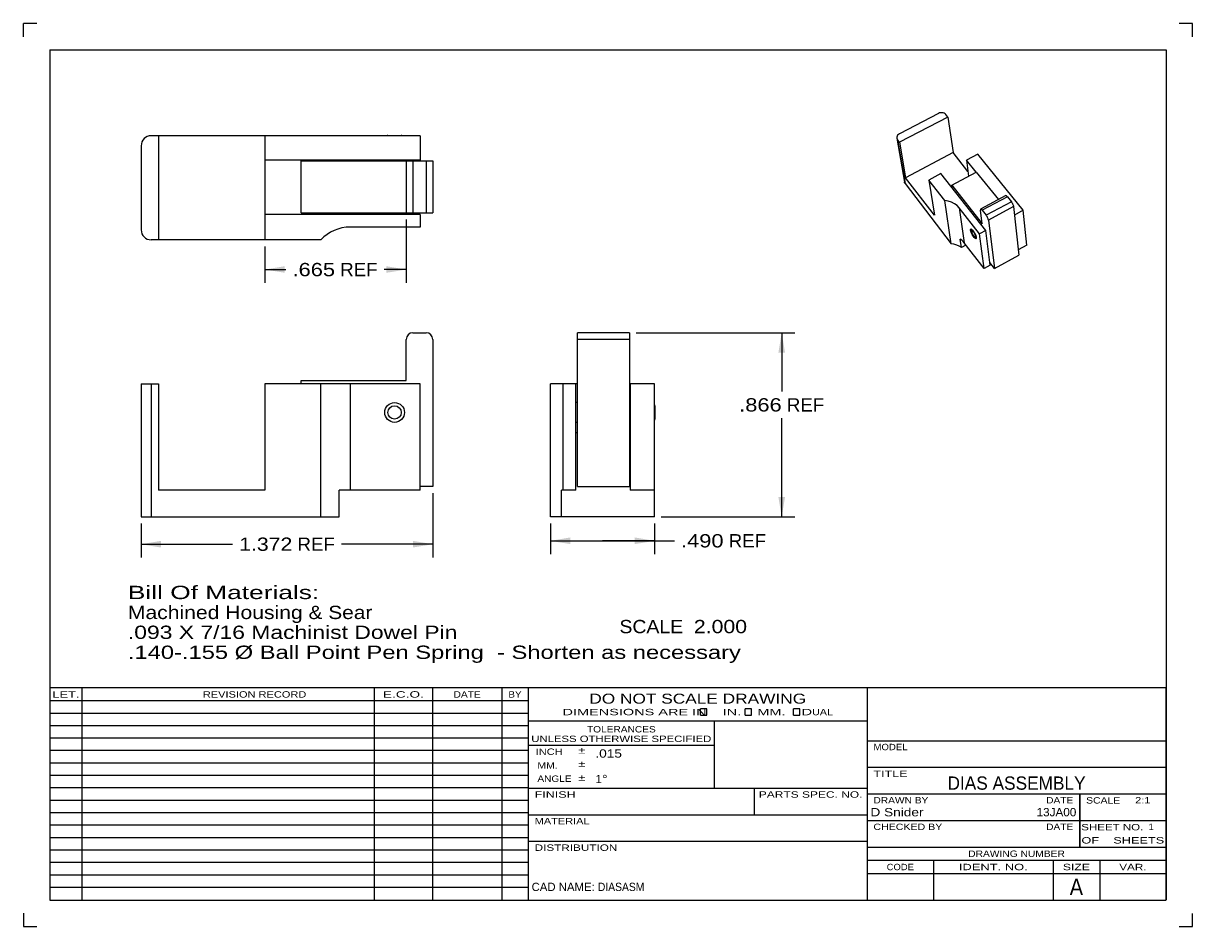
# Model space of a CAD drawing. Extents: x 0 to 11, y 0 to 8.5.
import ezdxf
from ezdxf.enums import TextEntityAlignment as Align

# ---------------------------------------------------------------- set-up
doc = ezdxf.new("R2010")
doc.units = 0
doc.header["$LTSCALE"] = 0.605
doc.layers.get('0').update_dxf_attribs({"linetype": 'CONTINUOUS'})
doc.dimstyles.get("Standard").update_dxf_attribs({"dimtxt": 0.124302, "dimasz": 0.1875, "dimexe": 0.198, "dimexo": 0.06875, "dimgap": 0.09, "dimtad": 0, "dimtih": 1, "dimtoh": 1, "dimzin": 0, "dimcen": 0.099, "dimazin": 3, "dimtfac": 1, "dimtofl": 0, "dimtmove": 0, "dimatfit": 3})

# ---------------------------------------------------------------- blocks, each defined once
blk = doc.blocks.new('*T')
at = {"color": 0, "linetype": 'BYBLOCK'}
for s, height, p, p2 in [('Bill Of Materials:', 0.125, (0.983, 3.082), (2.783, 3.082)), ('Machined Housing ', 0.125, (0.983, 2.894), (2.683, 2.894)), ('& Sear', 0.125, (2.683, 2.894), (3.283, 2.894)), ('SCALE  ', 0.125, (5.608, 2.761), (6.308, 2.761)), ('2.000', 0.125, (6.308, 2.761), (6.808, 2.761)), ('.093 X 7/16 Machinist Dowel Pin', 0.125, (0.983, 2.707), (4.083, 2.707)), ('.140-.155 %%c Ball Point Pen Spring  - Shorten as necessary', 0.125, (0.983, 2.519), (6.75, 2.519)), ('.015', 0.078, (5.381, 1.59), (5.631, 1.59)), ('%%d', 0.078, (5.444, 1.35), (5.496, 1.35)), ('1', 0.078, (5.381, 1.35), (5.444, 1.35)), ('DIAS ASSEMBLY', 0.125, (8.694, 1.288), (9.993, 1.288)), ('2:1', 0.06, (10.459, 1.159), (10.603, 1.159)), ('D Snider', 0.078, (7.969, 1.038), (8.468, 1.038)), ('13JA00', 0.078, (9.532, 1.038), (9.906, 1.038)), ('1', 0.06, (10.586, 0.909), (10.634, 0.909)), ('A', 0.156, (9.844, 0.296), (9.969, 0.296)), ('CAD NAME: ', 0.078, (4.781, 0.335), (5.405, 0.335)), ('DIASASM', 0.078, (5.405, 0.335), (5.842, 0.335))]:
    blk.add_text(s, height=height, dxfattribs=at).set_placement(p, p2, align=Align.FIT)
at = {"color": 0, "linetype": 'BYBLOCK', "oblique": 0}
for s, height, p, p2 in [('LET.', 0.06, (0.272, 2.155), (0.528, 2.155)), ('REVISION RECORD', 0.06, (1.688, 2.155), (2.662, 2.155)), ('E.C.O.', 0.06, (3.382, 2.155), (3.768, 2.155)), ('DATE', 0.06, (4.047, 2.155), (4.303, 2.155)), ('BY', 0.06, (4.563, 2.155), (4.687, 2.155)), ('DO NOT SCALE DRAWING', 0.094, (5.324, 2.098), (7.364, 2.098)), ('DIMENSIONS ARE IN    IN.    MM.    D', 0.06, (5.072, 1.989), (7.42, 1.989)), ('UAL', 0.06, (7.42, 1.989), (7.616, 1.989)), ('TOLERANCES', 0.06, (5.302, 1.827), (5.949, 1.827)), ('UNLESS OTHERWISE SPECIFIED', 0.06, (4.778, 1.737), (6.472, 1.737)), ('INCH', 0.06, (4.819, 1.616), (5.074, 1.616)), ('%%p', 0.06, (5.219, 1.629), (5.289, 1.629)), ('MODEL', 0.06, (7.998, 1.66), (8.318, 1.66)), ('MM.', 0.06, (4.836, 1.487), (5.027, 1.487)), ('%%p', 0.06, (5.219, 1.501), (5.289, 1.501)), ('%%p', 0.06, (5.219, 1.373), (5.289, 1.373)), ('TITLE', 0.06, (7.997, 1.409), (8.318, 1.409)), ('ANGLE', 0.06, (4.836, 1.362), (5.157, 1.362)), ('FINISH', 0.06, (4.81, 1.213), (5.196, 1.213)), ('PARTS SPEC. NO.', 0.06, (6.919, 1.213), (7.894, 1.213)), ('DRAWN BY', 0.06, (7.997, 1.159), (8.514, 1.159)), ('DATE', 0.06, (9.622, 1.159), (9.877, 1.159)), ('DATE', 0.06, (9.622, 1.159), (9.877, 1.159)), ('SCALE', 0.06, (9.998, 1.158), (10.319, 1.158)), ('MATERIAL', 0.06, (4.81, 0.963), (5.327, 0.963)), ('CHECKED BY', 0.06, (7.997, 0.909), (8.645, 0.909)), ('DATE', 0.06, (9.622, 0.909), (9.877, 0.909)), ('SHEET NO.', 0.06, (9.952, 0.906), (10.536, 0.906)), ('DISTRIBUTION', 0.06, (4.81, 0.713), (5.588, 0.713)), ('OF    SHEETS', 0.06, (9.954, 0.782), (10.733, 0.782)), ('DRAWING NUMBER', 0.06, (8.889, 0.656), (9.798, 0.656)), ('CODE', 0.06, (8.122, 0.531), (8.378, 0.531)), ('IDENT. NO.', 0.06, (8.801, 0.531), (9.449, 0.531)), ('SIZE', 0.06, (9.779, 0.531), (10.034, 0.531)), ('VAR.', 0.06, (10.31, 0.531), (10.566, 0.531))]:
    blk.add_text(s, height=height, dxfattribs=at).set_placement(p, p2, align=Align.FIT)
blk = doc.blocks.new('*D')
at = {"color": 0, "linetype": 'BYBLOCK'}
for p, q in [((3.602, 6.653), (3.602, 6.058)), ((2.272, 6.399), (2.272, 6.058)), ((2.272, 6.183), (2.47, 6.183)), ((3.602, 6.183), (3.395, 6.183)), ((5.765, 5.588), (7.259, 5.588)), ((7.134, 5.588), (7.134, 5.035)), ((7.134, 3.856), (7.134, 4.785)), ((3.852, 4.079), (3.852, 3.473)), ((6.001, 3.856), (7.259, 3.856)), ((1.108, 3.793), (1.108, 3.473)), ((4.958, 3.793), (4.958, 3.505)), ((5.938, 3.793), (5.938, 3.505)), ((4.958, 3.63), (5.448, 3.63)), ((5.938, 3.63), (5.448, 3.63)), ((5.448, 3.63), (6.125, 3.63)), ((1.108, 3.598), (1.967, 3.598)), ((3.852, 3.598), (2.992, 3.598))]:
    blk.add_line(p, q, dxfattribs=at)
for points in [[(2.459, 6.152), (2.459, 6.214), (2.272, 6.183)], [(3.414, 6.214), (3.414, 6.152), (3.602, 6.183)], [(7.103, 5.4), (7.166, 5.4), (7.134, 5.588)], [(7.166, 4.043), (7.103, 4.043), (7.134, 3.856)], [(5.146, 3.599), (5.146, 3.662), (4.958, 3.63)], [(5.751, 3.662), (5.751, 3.599), (5.938, 3.63)], [(1.295, 3.567), (1.295, 3.63), (1.108, 3.598)], [(3.664, 3.63), (3.664, 3.567), (3.852, 3.598)]]:
    blk.add_solid(points, dxfattribs=at)
for s, p, p2 in [('.665', (2.532, 6.12), (2.932, 6.12)), (' REF', (2.932, 6.12), (3.332, 6.12)), ('.866', (6.734, 4.847), (7.134, 4.847)), (' REF', (7.134, 4.847), (7.534, 4.847)), ('1.372', (2.03, 3.536), (2.53, 3.536)), (' REF', (2.53, 3.536), (2.93, 3.536)), ('.490', (6.187, 3.568), (6.587, 3.568)), (' REF', (6.587, 3.568), (6.987, 3.568))]:
    blk.add_text(s, height=0.125, dxfattribs=at).set_placement(p, p2, align=Align.FIT)

msp = doc.modelspace()

# ---------------------------------------------------------------- linework, layer by layer
at = {"color": 0}
for p, q in [((0.125, 8.499), (0, 8.499)), ((0.001, 8.373), (0.001, 8.498)), ((0.126, 8.498), (0.001, 8.498)), ((10.999, 8.498), (10.874, 8.498)), ((10.999, 8.373), (10.999, 8.498)), ((0.25, 8.249), (0.25, 0.249)), ((0.25, 8.249), (10.75, 8.249)), ((10.75, 8.249), (10.75, 0.249)), ((8.61, 7.651), (8.242, 7.46)), ((8.698, 7.618), (8.242, 7.38)), ((8.698, 7.618), (8.679, 7.642)), ((8.698, 7.618), (8.746, 7.283)), ((3.732, 7.442), (1.202, 7.442)), ((1.272, 7.442), (1.272, 6.462)), ((2.272, 7.442), (2.272, 6.462)), ((3.429, 7.444), (3.555, 7.444)), ((3.732, 7.442), (3.732, 7.212)), ((8.217, 7.418), (8.289, 7.005)), ((8.223, 7.404), (8.295, 6.991)), ((8.242, 7.38), (8.223, 7.404)), ((8.242, 7.38), (8.299, 7.047)), ((1.108, 7.348), (1.108, 6.556)), ((8.746, 7.283), (8.299, 7.047)), ((8.886, 7.106), (8.746, 7.283)), ((8.98, 7.269), (8.872, 7.212)), ((9.407, 6.74), (8.98, 7.269)), ((3.732, 7.212), (2.272, 7.212)), ((2.612, 6.716), (2.612, 7.206)), ((2.612, 7.206), (3.852, 7.206)), ((2.97, 7.212), (2.97, 7.206)), ((3.399, 7.212), (3.399, 7.206)), ((3.585, 7.212), (3.585, 7.206)), ((3.602, 7.206), (3.602, 6.716)), ((3.664, 7.206), (3.664, 6.716)), ((3.79, 7.206), (3.79, 6.716)), ((3.852, 7.206), (3.852, 6.716)), ((8.872, 7.212), (8.892, 7.061)), ((8.963, 7.099), (8.872, 7.212)), ((8.571, 6.695), (8.299, 7.047)), ((8.632, 7.085), (8.519, 7.025)), ((9.054, 6.549), (8.632, 7.085)), ((8.734, 6.977), (8.965, 7.1)), ((8.965, 7.1), (9.173, 6.841)), ((8.295, 6.991), (8.729, 6.426)), ((8.519, 7.025), (8.571, 6.695)), ((8.668, 6.833), (8.519, 7.025)), ((8.734, 6.973), (8.724, 6.968)), ((8.737, 6.951), (8.734, 6.977)), ((8.734, 6.977), (9.021, 6.612)), ((8.729, 6.426), (8.668, 6.833)), ((9.242, 6.878), (9.006, 6.751)), ((9.257, 6.868), (9.02, 6.741)), ((9.295, 6.821), (9.057, 6.693)), ((9.257, 6.868), (9.295, 6.821)), ((2.612, 6.716), (3.852, 6.716)), ((2.97, 6.716), (2.97, 6.702)), ((3.399, 6.716), (3.399, 6.702)), ((3.585, 6.716), (3.585, 6.702)), ((8.996, 6.518), (8.804, 6.763)), ((8.804, 6.763), (8.85, 6.435)), ((9.021, 6.612), (9.004, 6.743)), ((9.02, 6.741), (9.057, 6.693)), ((9.316, 6.777), (9.079, 6.648)), ((9.316, 6.777), (9.365, 6.319)), ((9.407, 6.74), (9.324, 6.695)), ((9.44, 6.412), (9.407, 6.74)), ((3.732, 6.702), (2.272, 6.702)), ((3.732, 6.702), (3.732, 6.582)), ((9.079, 6.648), (9.135, 6.193)), ((3.732, 6.582), (3.074, 6.582)), ((9.054, 6.549), (8.996, 6.518)), ((9.039, 6.192), (8.996, 6.518)), ((9.095, 6.223), (9.054, 6.549)), ((2.799, 6.462), (1.202, 6.462)), ((8.826, 6.39), (8.814, 6.47)), ((8.868, 6.413), (8.826, 6.39)), ((9.039, 6.192), (8.85, 6.435)), ((9.44, 6.412), (9.359, 6.368)), ((9.135, 6.193), (9.365, 6.319)), ((9.095, 6.223), (9.039, 6.192)), ((9.135, 6.193), (9.092, 6.249)), ((3.602, 5.138), (3.602, 5.526)), ((3.664, 5.588), (3.79, 5.588)), ((3.852, 5.526), (3.852, 4.142)), ((5.212, 4.142), (5.212, 5.588)), ((5.702, 5.588), (5.212, 5.588)), ((5.702, 5.526), (5.212, 5.526)), ((5.702, 5.588), (5.702, 4.142)), ((1.108, 5.106), (1.108, 3.856)), ((1.108, 5.106), (1.272, 5.106)), ((1.202, 5.106), (1.202, 3.856)), ((1.272, 5.106), (1.272, 4.106)), ((2.272, 5.106), (2.272, 4.106)), ((3.732, 5.106), (2.272, 5.106)), ((2.612, 5.106), (2.612, 5.138)), ((2.612, 5.138), (3.602, 5.138)), ((2.799, 3.856), (2.799, 5.106)), ((3.074, 5.106), (3.074, 4.106)), ((3.732, 4.106), (3.732, 5.106)), ((4.958, 3.856), (4.958, 5.106)), ((5.212, 5.106), (4.958, 5.106)), ((5.078, 4.106), (5.078, 5.106)), ((5.198, 4.106), (5.198, 5.106)), ((5.938, 5.106), (5.702, 5.106)), ((5.708, 5.106), (5.708, 4.106)), ((5.938, 3.856), (5.938, 5.106)), ((5.212, 4.931), (5.198, 4.931)), ((5.708, 4.931), (5.702, 4.931)), ((5.94, 4.901), (5.94, 4.775)), ((5.212, 4.745), (5.198, 4.745)), ((5.708, 4.745), (5.702, 4.745)), ((5.212, 4.646), (5.198, 4.646)), ((5.708, 4.646), (5.702, 4.646)), ((2.272, 4.106), (1.272, 4.106)), ((3.732, 4.106), (2.97, 4.106)), ((2.97, 3.856), (2.97, 4.106)), ((3.852, 4.142), (3.732, 4.142)), ((5.198, 4.106), (5.063, 4.106)), ((5.063, 3.856), (5.063, 4.106)), ((5.212, 4.142), (5.702, 4.142)), ((5.938, 4.106), (5.708, 4.106)), ((1.108, 3.856), (2.97, 3.856)), ((5.938, 3.856), (4.958, 3.856)), ((0.25, 2.249), (4.75, 2.249)), ((0.25, 2.249), (0.25, 0.249)), ((0.55, 2.249), (0.55, 0.249)), ((3.3, 2.249), (3.3, 0.249)), ((3.85, 2.249), (3.85, 0.249)), ((4.5, 2.249), (4.5, 0.249)), ((4.75, 2.249), (4.75, 0.249)), ((4.75, 2.249), (7.938, 2.249)), ((4.75, 2.249), (4.75, 0.249)), ((4.75, 2.249), (4.75, 0.249)), ((7.938, 2.249), (7.938, 0.249)), ((7.938, 2.249), (10.749, 2.249)), ((7.938, 2.249), (7.938, 1.249)), ((10.749, 2.249), (10.749, 1.249)), ((0.25, 2.127), (4.75, 2.127)), ((0.25, 2.01), (4.75, 2.01)), ((6.429, 2.049), (6.369, 2.049)), ((6.369, 1.989), (6.369, 2.049)), ((6.369, 1.989), (6.429, 1.989)), ((6.429, 1.989), (6.429, 2.049)), ((6.849, 2.049), (6.789, 2.049)), ((6.789, 1.989), (6.789, 2.049)), ((6.789, 1.989), (6.849, 1.989)), ((6.849, 1.989), (6.849, 2.049)), ((7.304, 2.049), (7.244, 2.049)), ((7.244, 1.989), (7.244, 2.049)), ((7.244, 1.989), (7.304, 1.989)), ((7.304, 1.989), (7.304, 2.049)), ((0.25, 1.893), (4.75, 1.893)), ((4.75, 1.937), (7.938, 1.937)), ((6.5, 1.937), (6.5, 1.303)), ((0.25, 1.776), (4.75, 1.776)), ((0.25, 1.659), (4.75, 1.659)), ((4.75, 1.707), (6.5, 1.707)), ((7.938, 1.749), (10.749, 1.749)), ((0.25, 1.542), (4.75, 1.542)), ((7.938, 1.499), (10.749, 1.499)), ((0.25, 1.425), (4.75, 1.425)), ((0.25, 1.308), (4.75, 1.308)), ((4.75, 1.303), (7.938, 1.303)), ((6.876, 1.303), (6.876, 1.053)), ((7.938, 1.249), (10.749, 1.249)), ((7.938, 1.249), (9.938, 1.249)), ((7.938, 1.249), (7.938, 0.749)), ((9.937, 1.249), (10.749, 1.249)), ((9.937, 1.249), (9.937, 0.749)), ((9.938, 1.249), (9.938, 0.749)), ((10.749, 1.249), (10.749, 0.749)), ((0.25, 1.19), (4.75, 1.19)), ((0.25, 1.073), (4.75, 1.073)), ((4.75, 1.053), (7.938, 1.053)), ((7.938, 0.999), (9.938, 0.999)), ((9.937, 0.999), (10.749, 0.999)), ((0.25, 0.957), (4.75, 0.957)), ((0.25, 0.84), (4.75, 0.84)), ((4.75, 0.803), (7.938, 0.803)), ((0.25, 0.723), (4.75, 0.723)), ((7.938, 0.749), (9.938, 0.749)), ((7.938, 0.749), (10.749, 0.749)), ((7.938, 0.749), (7.938, 0.249)), ((9.937, 0.749), (10.749, 0.749)), ((10.749, 0.749), (10.749, 0.249)), ((0.25, 0.606), (4.75, 0.606)), ((7.938, 0.624), (10.749, 0.624)), ((8.562, 0.624), (8.562, 0.249)), ((9.688, 0.624), (9.688, 0.249)), ((10.126, 0.624), (10.126, 0.249)), ((0.25, 0.488), (4.75, 0.488)), ((7.938, 0.499), (10.749, 0.499)), ((0.25, 0.371), (4.75, 0.371)), ((0.25, 0.249), (4.75, 0.249)), ((4.75, 0.249), (7.938, 0.249)), ((7.938, 0.249), (10.749, 0.249)), ((0.001, 0.126), (0.001, 0.001)), ((10.999, 0), (10.999, 0.125)), ((0.001, 0.001), (0.126, 0.001)), ((10.874, 0.001), (10.999, 0.001)), ((10.875, 0), (11, 0))]:
    msp.add_line(p, q, dxfattribs=at)
for points in [[(8.679, 7.642), (8.672, 7.648), (8.663, 7.654), (8.653, 7.657), (8.642, 7.658), (8.631, 7.658), (8.62, 7.656), (8.61, 7.651)], [(8.242, 7.46), (8.232, 7.454), (8.225, 7.446), (8.22, 7.438), (8.217, 7.429), (8.216, 7.421), (8.217, 7.418)], [(8.217, 7.418), (8.219, 7.412), (8.223, 7.404)], [(8.295, 6.991), (8.29, 6.999), (8.289, 7.005)], [(8.804, 6.763), (8.784, 6.784), (8.76, 6.802), (8.732, 6.817), (8.701, 6.827), (8.668, 6.833)], [(9.242, 6.878), (9.243, 6.878), (9.246, 6.878), (9.249, 6.876), (9.253, 6.873), (9.257, 6.868)], [(9.295, 6.821), (9.299, 6.815), (9.303, 6.809), (9.307, 6.802), (9.31, 6.795), (9.313, 6.788), (9.315, 6.782), (9.316, 6.777)], [(9.006, 6.751), (9.005, 6.75), (9.004, 6.747), (9.004, 6.743)], [(9.02, 6.741), (9.016, 6.745), (9.012, 6.749), (9.009, 6.75), (9.006, 6.751), (9.006, 6.751)], [(9.079, 6.648), (9.077, 6.654), (9.076, 6.66), (9.073, 6.667), (9.069, 6.674), (9.066, 6.681), (9.062, 6.687), (9.057, 6.693)], [(8.91, 6.553), (8.91, 6.56), (8.912, 6.564), (8.913, 6.565)], [(8.962, 6.473), (8.961, 6.472), (8.956, 6.474), (8.951, 6.478), (8.945, 6.484), (8.938, 6.493), (8.932, 6.502), (8.926, 6.513), (8.92, 6.524), (8.916, 6.535), (8.912, 6.545), (8.91, 6.553)], [(8.913, 6.565), (8.915, 6.565), (8.919, 6.564), (8.924, 6.56), (8.93, 6.553), (8.937, 6.545), (8.943, 6.535), (8.95, 6.524), (8.955, 6.513), (8.96, 6.502), (8.963, 6.492), (8.965, 6.484)], [(8.918, 6.548), (8.917, 6.553), (8.918, 6.558), (8.919, 6.563), (8.919, 6.563)], [(8.965, 6.479), (8.961, 6.48), (8.956, 6.482), (8.953, 6.485), (8.949, 6.489), (8.944, 6.493), (8.94, 6.499), (8.936, 6.505), (8.932, 6.512), (8.928, 6.519), (8.925, 6.526), (8.922, 6.534), (8.919, 6.541), (8.918, 6.548)], [(8.957, 6.496), (8.956, 6.5), (8.955, 6.505), (8.953, 6.51), (8.95, 6.516), (8.947, 6.522), (8.944, 6.527), (8.941, 6.533), (8.937, 6.538), (8.934, 6.542), (8.931, 6.546), (8.928, 6.548), (8.925, 6.55), (8.923, 6.551), (8.921, 6.55), (8.92, 6.549), (8.92, 6.546), (8.92, 6.543)], [(8.92, 6.543), (8.921, 6.538), (8.922, 6.534), (8.924, 6.528), (8.927, 6.523), (8.93, 6.517), (8.933, 6.511), (8.936, 6.506), (8.94, 6.501), (8.943, 6.496), (8.946, 6.493), (8.949, 6.49), (8.952, 6.489), (8.954, 6.488), (8.956, 6.488), (8.957, 6.49), (8.957, 6.492), (8.957, 6.496)], [(8.826, 6.39), (8.804, 6.403), (8.781, 6.413), (8.755, 6.421), (8.729, 6.426)], [(8.85, 6.435), (8.84, 6.448), (8.828, 6.459), (8.814, 6.47)], [(8.965, 6.484), (8.965, 6.478), (8.963, 6.474), (8.962, 6.473)]]:
    msp.add_lwpolyline(points, dxfattribs=at)
for radius in [0.093, 0.063]:
    msp.add_circle((3.492, 4.838), radius, dxfattribs=at)
for centre, radius, start, end in [((1.202, 7.348), 0.094, 90, 180), ((3.429, 7.414), 0.03, 90, 110.088), ((3.555, 7.414), 0.03, 69.912, 90), ((1.202, 6.556), 0.094, 180, 270), ((3.074, 6.207), 0.375, 90, 137.1564), ((3.664, 5.526), 0.062, 90, 180), ((3.79, 5.526), 0.062, 0, 90), ((5.91, 4.901), 0.03, 0, 20.088), ((5.91, 4.775), 0.03, 339.912, 360)]:
    msp.add_arc(centre, radius, start, end, dxfattribs=at)

# ---------------------------------------------------------------- block references
msp.add_blockref('*T', (0, 0), dxfattribs=at)
msp.add_blockref('*T', (0, 0), dxfattribs=at)
msp.add_blockref('*T', (0, 0), dxfattribs=at)
msp.add_blockref('*T', (0, 0), dxfattribs=at)
msp.add_blockref('*T', (0, 0), dxfattribs=at)
msp.add_blockref('*T', (0, 0), dxfattribs=at)
msp.add_blockref('*T', (0, 0), dxfattribs=at)
msp.add_blockref('*T', (0, 0), dxfattribs=at)
msp.add_blockref('*T', (0, 0), dxfattribs=at)
msp.add_blockref('*T', (0, 0), dxfattribs=at)
msp.add_blockref('*T', (0, 0), dxfattribs=at)
msp.add_blockref('*T', (0, 0), dxfattribs=at)
msp.add_blockref('*T', (0, 0), dxfattribs=at)
msp.add_blockref('*T', (0, 0), dxfattribs=at)
msp.add_blockref('*T', (0, 0), dxfattribs=at)
msp.add_blockref('*T', (0, 0), dxfattribs=at)
msp.add_blockref('*T', (0, 0), dxfattribs=at)
msp.add_blockref('*T', (0, 0), dxfattribs=at)
msp.add_blockref('*T', (0, 0), dxfattribs=at)
msp.add_blockref('*T', (0, 0), dxfattribs=at)
msp.add_blockref('*T', (0, 0), dxfattribs=at)
msp.add_blockref('*T', (0, 0), dxfattribs=at)
msp.add_blockref('*T', (0, 0), dxfattribs=at)
msp.add_blockref('*T', (0, 0), dxfattribs=at)
msp.add_blockref('*T', (0, 0), dxfattribs=at)
msp.add_blockref('*T', (0, 0), dxfattribs=at)
msp.add_blockref('*T', (0, 0), dxfattribs=at)
msp.add_blockref('*T', (0, 0), dxfattribs=at)
msp.add_blockref('*T', (0, 0), dxfattribs=at)
msp.add_blockref('*T', (0, 0), dxfattribs=at)
msp.add_blockref('*T', (0, 0), dxfattribs=at)
msp.add_blockref('*T', (0, 0), dxfattribs=at)
msp.add_blockref('*T', (0, 0), dxfattribs=at)
msp.add_blockref('*T', (0, 0), dxfattribs=at)
msp.add_blockref('*T', (0, 0), dxfattribs=at)
msp.add_blockref('*T', (0, 0), dxfattribs=at)
msp.add_blockref('*T', (0, 0), dxfattribs=at)
msp.add_blockref('*T', (0, 0), dxfattribs=at)
msp.add_blockref('*T', (0, 0), dxfattribs=at)
msp.add_blockref('*T', (0, 0), dxfattribs=at)
msp.add_blockref('*T', (0, 0), dxfattribs=at)
msp.add_blockref('*T', (0, 0), dxfattribs=at)
msp.add_blockref('*T', (0, 0), dxfattribs=at)
msp.add_blockref('*T', (0, 0), dxfattribs=at)
msp.add_blockref('*T', (0, 0), dxfattribs=at)
msp.add_blockref('*T', (0, 0), dxfattribs=at)
msp.add_blockref('*T', (0, 0), dxfattribs=at)
msp.add_blockref('*T', (0, 0), dxfattribs=at)
msp.add_blockref('*T', (0, 0), dxfattribs=at)
msp.add_blockref('*T', (0, 0), dxfattribs=at)
msp.add_blockref('*T', (0, 0), dxfattribs=at)
msp.add_blockref('*T', (0, 0), dxfattribs=at)
msp.add_blockref('*T', (0, 0), dxfattribs=at)
msp.add_blockref('*T', (0, 0), dxfattribs=at)
msp.add_blockref('*T', (0, 0), dxfattribs=at)
msp.add_blockref('*T', (0, 0), dxfattribs=at)
msp.add_blockref('*T', (0, 0), dxfattribs=at)
msp.add_blockref('*T', (0, 0), dxfattribs=at)
msp.add_blockref('*T', (0, 0), dxfattribs=at)
msp.add_blockref('*T', (0, 0), dxfattribs=at)
msp.add_blockref('*T', (0, 0), dxfattribs=at)
msp.add_blockref('*T', (0, 0), dxfattribs=at)
msp.add_blockref('*T', (0, 0), dxfattribs=at)
msp.add_blockref('*T', (0, 0), dxfattribs=at)
msp.add_blockref('*T', (0, 0), dxfattribs=at)
msp.add_blockref('*T', (0, 0), dxfattribs=at)
msp.add_blockref('*T', (0, 0), dxfattribs=at)
msp.add_blockref('*T', (0, 0), dxfattribs=at)

# ---------------------------------------------------------------- dimensions: what is measured, and where the dimension line sits
dim = msp.add_linear_dim(base=(7.134, 5.588), p1=(6.001, 3.856), p2=(5.765, 5.588), angle=90, dimstyle='Standard', dxfattribs=at)
dim.commit()
dim.dimension.update_dxf_attribs({"geometry": '*D', "text_midpoint": (7.134, 4.91)})
for base, p1, p2, middle in [((3.852, 3.598), (1.108, 3.793), (3.852, 4.079), (2.48, 3.598)), ((5.938, 3.63), (4.958, 3.793), (5.938, 3.793), (6.587, 3.63)), ((3.602, 6.183), (2.272, 6.399), (3.602, 6.653), (2.932, 6.183))]:
    dim = msp.add_linear_dim(base=base, p1=p1, p2=p2, dimstyle='Standard', dxfattribs=at)
    dim.commit()
    dim.dimension.update_dxf_attribs({"geometry": '*D', "text_midpoint": middle})

doc.saveas('drawing.dxf')
